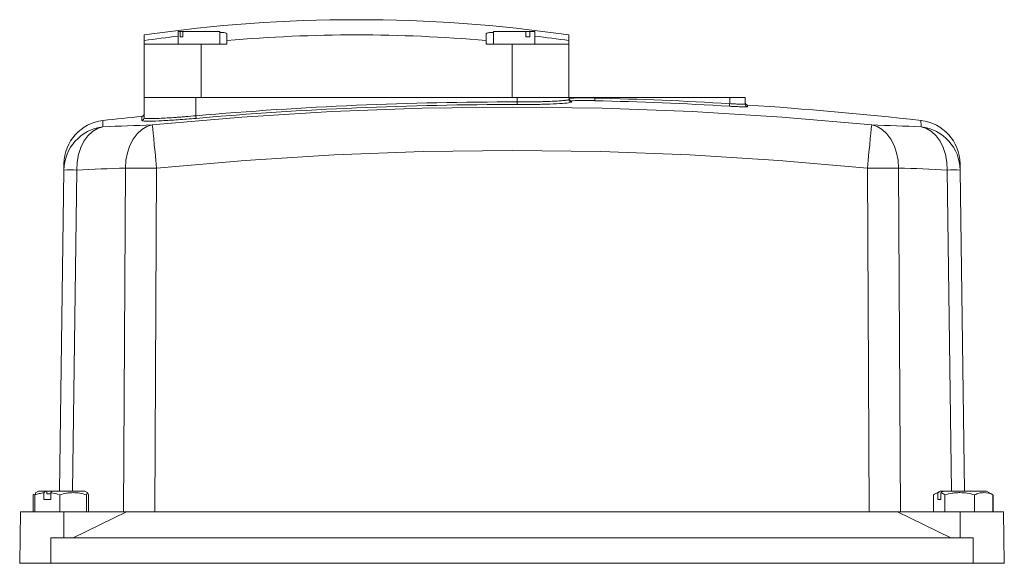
# Model space of a CAD drawing. Header units: millimetres. Extents: x 165 to 832, y 42 to 879.
# Tile 24 of 24: x 640 to 830, y 774 to 879. Entities that reach past the tile are written whole.
import ezdxf

# ---------------------------------------------------------------- set-up
doc = ezdxf.new("R2010")
doc.units = ezdxf.units.MM

msp = doc.modelspace()

# ---------------------------------------------------------------- linework, layer by layer
at = {"color": 7, "linetype": 'Continuous', "lineweight": 15}
for p, q in [((663.95, 875.4), (663.95, 876.5)), ((670.53, 877.13), (670.53, 874.73)), ((670.88, 877.13), (670.53, 877.13)), ((670.88, 876.13), (670.88, 877.13)), ((670.88, 877.13), (671.4, 877.13)), ((671.4, 876.13), (670.88, 876.13)), ((671.4, 877.13), (671.4, 876.13)), ((678.53, 877.13), (671.4, 877.13)), ((678.53, 874.73), (678.53, 877.13)), ((679.94, 876.72), (679.94, 875.4)), ((729.94, 875.4), (729.94, 876.72)), ((731.34, 877.13), (731.34, 874.73)), ((737.6, 877.13), (731.34, 877.13)), ((737.6, 876.13), (737.6, 877.13)), ((737.6, 877.13), (738.35, 877.13)), ((738.35, 876.13), (737.6, 876.13)), ((739.34, 877.13), (738.35, 877.13)), ((738.35, 877.13), (738.35, 876.13)), ((739.34, 874.73), (739.34, 877.13)), ((745.93, 876.5), (745.93, 875.4)), ((663.95, 874.73), (663.95, 875.4)), ((663.95, 874.73), (663.95, 864.43)), ((674.94, 874.73), (663.95, 874.73)), ((674.94, 874.73), (674.94, 864.43)), ((679.94, 874.73), (674.94, 874.73)), ((679.94, 875.4), (679.94, 874.73)), ((729.94, 874.73), (729.94, 875.4)), ((734.94, 874.73), (729.94, 874.73)), ((734.94, 874.73), (734.94, 864.43)), ((745.93, 874.73), (734.94, 874.73)), ((745.93, 875.4), (745.93, 874.73)), ((745.93, 874.73), (745.93, 864.43)), ((663.94, 860.47), (663.94, 864.43)), ((663.94, 864.43), (673.94, 864.43)), ((673.94, 860.89), (673.94, 864.43)), ((673.94, 864.43), (735.94, 864.43)), ((735.94, 863.55), (735.94, 864.43)), ((735.94, 864.43), (745.94, 864.43)), ((745.94, 864.04), (745.94, 864.43)), ((745.94, 864.43), (750.94, 864.43)), ((746.43, 863.72), (746.43, 863.54)), ((750.94, 864.31), (750.94, 864.43)), ((750.94, 864.43), (776.94, 864.43)), ((776.94, 863.23), (776.94, 864.43)), ((776.94, 864.43), (779.94, 864.43)), ((779.94, 863.12), (779.94, 864.43)), ((647.62, 788.43), (648.46, 850.41)), ((659.98, 784.43), (660.35, 850.79)), ((666.36, 850.79), (665.99, 784.43)), ((803.88, 784.43), (803.51, 850.79)), ((809.52, 850.79), (809.89, 784.43)), ((821.42, 850.41), (822.25, 788.43)), ((642.72, 787.86), (642.53, 787.68)), ((642.53, 787.68), (642.53, 784.43)), ((642.86, 787.68), (643.02, 788.06)), ((642.86, 787.68), (642.86, 784.43)), ((642.98, 788.11), (642.9, 788.06)), ((643.55, 788.43), (642.98, 788.11)), ((644.93, 788.43), (643.55, 788.43)), ((644.6, 786.83), (644.6, 788.09)), ((645.93, 786.83), (644.6, 786.83)), ((645.19, 788.43), (644.93, 788.43)), ((645.19, 788.43), (645.19, 787.93)), ((646.26, 788.43), (645.19, 788.43)), ((645.93, 787.93), (645.19, 787.93)), ((645.93, 788.09), (645.93, 786.83)), ((652.5, 788.43), (646.26, 788.43)), ((647.67, 787.68), (647.67, 784.43)), ((653.06, 788.11), (652.5, 788.43)), ((652.84, 787.68), (652.84, 784.43)), ((653.19, 787.68), (653.19, 784.43)), ((816.3, 787.68), (816.3, 784.43)), ((817.55, 788.43), (816.61, 787.89)), ((817.09, 786.83), (817.09, 788.09)), ((817.69, 786.83), (817.09, 786.83)), ((817.64, 788.43), (817.55, 788.43)), ((818.09, 788.43), (817.64, 788.43)), ((817.69, 788.09), (817.69, 786.83)), ((818.25, 788.43), (818.09, 788.43)), ((826.5, 788.43), (818.25, 788.43)), ((818.48, 787.68), (818.48, 784.43)), ((824.2, 787.68), (824.2, 784.43)), ((827.42, 787.9), (826.5, 788.43)), ((827.74, 787.68), (827.74, 784.43)), ((827.76, 787.68), (827.76, 784.43)), ((640.11, 784.43), (640.02, 779.43)), ((648.43, 784.43), (640.11, 784.43)), ((648.43, 784.43), (648.47, 779.43)), ((660.57, 784.43), (648.43, 784.43)), ((650.25, 779.43), (660.57, 784.43)), ((809.3, 784.43), (660.57, 784.43)), ((809.3, 784.43), (819.63, 779.43)), ((821.44, 784.43), (809.3, 784.43)), ((821.44, 784.43), (821.4, 779.43)), ((829.76, 784.43), (821.44, 784.43)), ((829.85, 779.43), (829.76, 784.43)), ((640.02, 779.43), (639.94, 774.53)), ((645.94, 779.43), (645.94, 774.53)), ((823.94, 779.43), (645.94, 779.43)), ((823.94, 779.43), (823.94, 774.53)), ((829.85, 779.43), (829.93, 774.53)), ((639.94, 774.53), (639.94, 774.43)), ((645.94, 774.53), (639.94, 774.53)), ((645.94, 774.53), (645.94, 774.43)), ((823.94, 774.53), (645.94, 774.53)), ((823.94, 774.53), (823.94, 774.43)), ((829.94, 774.53), (823.94, 774.53)), ((829.94, 774.53), (829.94, 774.43))]:
    msp.add_line(p, q, dxfattribs=at)
at = {"color": 8, "linetype": 'Continuous', "lineweight": 15}
for p, q in [((746.43, 863.54), (746.25, 863.49)), ((780.4, 862.96), (780.4, 862.63)), ((663.49, 859.97), (663.49, 860.78)), ((663.58, 859.94), (663.49, 859.97)), ((650.95, 850.41), (650.11, 788.43)), ((819.76, 788.43), (818.93, 850.41))]:
    msp.add_line(p, q, dxfattribs=at)
at = {"color": 7, "linetype": 'Continuous', "lineweight": 15, "flags": 128}
for points in [[(735.94, 863.05), (735.94, 863.07), (735.94, 863.1), (735.94, 863.15), (735.94, 863.21), (735.94, 863.28), (735.94, 863.37), (735.94, 863.46), (735.94, 863.55)], [(750.93, 863.81), (750.93, 863.82), (750.93, 863.85), (750.93, 863.9), (750.93, 863.96), (750.93, 864.03), (750.93, 864.12), (750.93, 864.21), (750.94, 864.31)], [(776.94, 863.23), (776.93, 863.13), (776.93, 863.04), (776.92, 862.96), (776.92, 862.88), (776.91, 862.82), (776.91, 862.77), (776.91, 862.74), (776.91, 862.73)], [(665.52, 859.11), (682.83, 860.62), (700.18, 861.7), (717.56, 862.35), (734.94, 862.57), (752.32, 862.35), (769.69, 861.7), (787.04, 860.62), (804.36, 859.11)], [(673.98, 860.39), (673.98, 860.4), (673.98, 860.43), (673.97, 860.48), (673.97, 860.54), (673.96, 860.62), (673.95, 860.7), (673.94, 860.79), (673.94, 860.89)], [(660.35, 850.79), (660.44, 852.3), (660.72, 853.76), (661.18, 855.13), (661.81, 856.35), (662.59, 857.38), (663.48, 858.21), (664.47, 858.79), (665.52, 859.11)], [(665.52, 859.11), (665.55, 858.85), (665.6, 858.31), (665.68, 857.51), (665.79, 856.47), (665.91, 855.24), (666.05, 853.85), (666.2, 852.34), (666.36, 850.79)], [(803.51, 850.79), (803.67, 852.34), (803.82, 853.85), (803.96, 855.24), (804.08, 856.47), (804.19, 857.51), (804.27, 858.31), (804.33, 858.85), (804.36, 859.11)], [(804.36, 859.11), (805.4, 858.79), (806.39, 858.21), (807.29, 857.38), (808.06, 856.35), (808.69, 855.13), (809.15, 853.76), (809.43, 852.3), (809.52, 850.79)], [(656, 858.73), (654.95, 858.41), (653.97, 857.83), (653.09, 857), (652.33, 855.97), (651.72, 854.75), (651.28, 853.38), (651.02, 851.92), (650.95, 850.41)], [(818.93, 850.41), (818.86, 851.92), (818.6, 853.38), (818.15, 854.75), (817.54, 855.97), (816.78, 857), (815.9, 857.83), (814.92, 858.41), (813.88, 858.73)], [(803.51, 850.79), (786.41, 852.28), (769.27, 853.35), (752.11, 853.99), (734.94, 854.21), (717.77, 853.99), (700.61, 853.35), (683.47, 852.28), (666.36, 850.79)], [(648.46, 850.41), (648.46, 850.95), (648.47, 851.33), (648.47, 851.56), (648.47, 851.64)], [(821.4, 851.64), (821.4, 851.56), (821.4, 851.33), (821.41, 850.95), (821.42, 850.41)]]:
    msp.add_lwpolyline(points, dxfattribs=at)
at = {"color": 8, "linetype": 'Continuous', "lineweight": 15, "flags": 128}
for points in [[(656.01, 859.97), (656.01, 859.89), (656.01, 859.66), (656, 859.27), (656, 858.73)], [(813.88, 858.73), (813.87, 859.27), (813.86, 859.66), (813.86, 859.89), (813.86, 859.97)]]:
    msp.add_lwpolyline(points, dxfattribs=at)
at = {"color": 7, "linetype": 'Continuous', "lineweight": 15}
for centre, radius, start, end in [((704.94, 591.56), 287.87, 90.0001, 98.1862), ((704.94, 591.56), 287.87, 81.8138, 90.0001), ((704.94, 591.56), 286.78, 96.8904, 98.2175), ((704.94, 591.56), 284.94, 84.9665, 95.0335), ((704.94, 591.56), 286.78, 81.7825, 83.1096), ((734.94, 164.43), 699.12, 89.91805, 95.00559), ((734.94, 164.43), 698.62, 89.91805, 95.00559), ((746.44, 864.22), 0.5, 180.0223, 269.0846), ((746.44, 864.04), 0.5, 180.0346, 269.0894), ((734.94, 164.43), 699.55, 86.56045, 88.69037), ((734.94, 164.43), 700.05, 86.56045, 88.69037), ((780.44, 863.46), 0.5, 180, 266.2758), ((780.44, 863.12), 0.5, 180.0161, 266.2864), ((734.94, 164.43), 700, 83.5263, 86.27581), ((734.94, 164.43), 700, 95.85838, 96.4737), ((663.44, 861.28), 0.5, 275.8584, 0), ((656.97, 851.53), 8.5, 96.4737, 179.231), ((674.7, 511.62), 347.61, 91.513, 93.0837), ((663.44, 860.47), 0.5, 275.8217, 359.9693), ((795.18, 511.62), 347.61, 86.9163, 88.487), ((812.9, 851.53), 8.5, 0.769, 83.5263), ((656.95, 850.29), 8.49, 96.4147, 179.188), ((812.93, 850.29), 8.49, 0.8119, 83.5853), ((649.7, 784.43), 65.99, 88.9192, 91.0808), ((669.42, 507.49), 343.41, 91.5132, 93.0837), ((663.36, 376.97), 473.83, 89.6366, 90.3634), ((806.52, 376.97), 473.82, 89.6366, 90.3634), ((800.45, 507.49), 343.42, 86.9163, 88.4868), ((820.17, 784.43), 65.99, 88.9192, 91.0808)]:
    msp.add_arc(centre, radius, start, end, dxfattribs=at)
for points, knots in [([(678.53, 876.95), (678.72, 876.95), (679.35, 876.95), (679.83, 876.86), (679.9, 876.76), (679.94, 876.72)], [0, 0, 0, 0, 0.210237, 0.675175, 1, 1, 1, 1]), ([(729.94, 876.72), (730, 876.78), (730.14, 876.89), (730.73, 876.97), (731.27, 876.96), (731.34, 876.96)], [0, 0, 0, 0, 0.464165, 0.928511, 1, 1, 1, 1]), ([(735.94, 863.55), (736.6, 863.55), (737.25, 863.55), (738.22, 863.56), (738.54, 863.56), (739.17, 863.57), (739.78, 863.58), (740.37, 863.6), (740.95, 863.61), (741.23, 863.62), (742.05, 863.65), (742.55, 863.67), (743.47, 863.71), (743.9, 863.74), (744.62, 863.79), (744.93, 863.82), (745.3, 863.86), (745.41, 863.88), (745.6, 863.91), (745.68, 863.93), (745.87, 863.97), (745.94, 864.01), (745.94, 864.04)], [0, 0, 0, 0, 0.125, 0.125, 0.1875, 0.1875, 0.25, 0.3125, 0.3125, 0.375, 0.375, 0.5, 0.5, 0.625, 0.625, 0.75, 0.75, 0.8125, 0.8125, 0.875, 0.875, 1, 1, 1, 1]), ([(746.25, 863.49), (746.16, 863.45), (745.94, 863.35), (744.26, 863.22), (741.6, 863.11), (738.65, 863.06), (736.71, 863.05), (735.94, 863.05)], [0, 0, 0, 0, 0.159974, 0.390043, 0.619984, 0.849671, 1, 1, 1, 1]), ([(745.94, 864.22), (745.96, 864.23), (746.02, 864.27), (746.62, 864.31), (747.75, 864.33), (749.25, 864.33), (750.38, 864.32), (750.94, 864.31)], [0, 0, 0, 0, 0.142224, 0.35669, 0.571091, 0.785549, 1, 1, 1, 1]), ([(750.93, 863.81), (750.42, 863.82), (749.41, 863.83), (748.06, 863.83), (747.05, 863.81), (746.51, 863.77), (746.45, 863.73), (746.43, 863.72)], [0, 0, 0, 0, 0.214445, 0.428893, 0.643288, 0.857762, 1, 1, 1, 1]), ([(780.4, 862.63), (780.37, 862.62), (780.29, 862.6), (779.69, 862.6), (778.8, 862.63), (777.82, 862.68), (777.17, 862.71), (776.91, 862.73)], [0, 0, 0, 0, 0.214183, 0.42837, 0.642468, 0.856744, 1, 1, 1, 1]), ([(776.94, 863.23), (777.13, 863.21), (777.33, 863.2), (777.72, 863.18), (777.91, 863.17), (778.27, 863.15), (778.44, 863.14), (778.77, 863.12), (778.92, 863.11), (779.2, 863.11), (779.32, 863.1), (779.54, 863.1), (779.63, 863.1), (779.78, 863.1), (779.84, 863.1), (779.92, 863.11), (779.94, 863.12), (779.94, 863.12)], [0, 0, 0, 0, 0.125, 0.125, 0.25, 0.25, 0.375, 0.375, 0.5, 0.5, 0.625, 0.625, 0.75, 0.75, 0.875, 0.875, 1, 1, 1, 1]), ([(663.94, 860.47), (663.94, 860.44), (664, 860.41), (664.2, 860.38), (664.28, 860.37), (664.47, 860.36), (664.69, 860.35), (664.97, 860.34), (665.28, 860.34), (665.45, 860.34), (666, 860.35), (666.41, 860.36), (667.34, 860.4), (667.85, 860.43), (668.94, 860.49), (669.51, 860.53), (670.42, 860.59), (670.73, 860.62), (671.36, 860.66), (671.67, 860.69), (672.63, 860.77), (673.28, 860.82), (673.94, 860.89)], [0, 0, 0, 0, 0.125, 0.125, 0.1875, 0.1875, 0.25, 0.3125, 0.3125, 0.375, 0.375, 0.5, 0.5, 0.625, 0.625, 0.75, 0.75, 0.8125, 0.8125, 0.875, 0.875, 1, 1, 1, 1]), ([(673.98, 860.39), (672.8, 860.29), (670.44, 860.1), (667.29, 859.91), (664.94, 859.83), (663.75, 859.85), (663.62, 859.92), (663.58, 859.94)], [0, 0, 0, 0, 0.226361, 0.452755, 0.67835, 0.90315, 1, 1, 1, 1]), ([(642.86, 787.68), (643.14, 787.78), (643.43, 787.87), (644.01, 788.01), (644.31, 788.06), (644.6, 788.09)], [0, 0, 0, 0, 0.5, 0.5, 1, 1, 1, 1]), ([(652.84, 787.68), (652, 787.96), (651.14, 788.13), (650.04, 788.13), (649.82, 788.12), (649.38, 788.08), (649.17, 788.05), (648.52, 787.93), (648.1, 787.82), (647.67, 787.68)], [0, 0, 0, 0, 0.5, 0.5, 0.625, 0.625, 0.75, 0.75, 1, 1, 1, 1]), ([(653.19, 787.68), (653.13, 787.96), (653.07, 788.13), (653, 788.13), (652.99, 788.12), (652.96, 788.08), (652.94, 788.05), (652.9, 787.93), (652.87, 787.82), (652.84, 787.68)], [0, 0, 0, 0, 0.5, 0.5, 0.625, 0.625, 0.75, 0.75, 1, 1, 1, 1]), ([(818.48, 787.68), (818.35, 787.78), (818.22, 787.87), (817.96, 788.01), (817.83, 788.06), (817.69, 788.09)], [0, 0, 0, 0, 0.5, 0.5, 1, 1, 1, 1]), ([(824.2, 787.68), (823.26, 787.96), (822.32, 788.13), (821.1, 788.13), (820.86, 788.12), (820.37, 788.08), (820.13, 788.05), (819.42, 787.93), (818.95, 787.82), (818.48, 787.68)], [0, 0, 0, 0, 0.5, 0.5, 0.625, 0.625, 0.75, 0.75, 1, 1, 1, 1]), ([(827.74, 787.68), (827.16, 787.96), (826.58, 788.13), (825.82, 788.13), (825.67, 788.12), (825.37, 788.08), (825.22, 788.05), (824.78, 787.93), (824.49, 787.82), (824.2, 787.68)], [0, 0, 0, 0, 0.5, 0.5, 0.625, 0.625, 0.75, 0.75, 1, 1, 1, 1]), ([(827.42, 787.9), (827.43, 787.89), (827.54, 787.85), (827.65, 787.76), (827.74, 787.68)], [0, 0, 0, 0, 0.104953, 1, 1, 1, 1])]:
    msp.add_open_spline(points, degree=3, knots=knots, dxfattribs=at)
for points in [[(644.93, 788.43), (644.82, 788.32), (644.71, 788.21), (644.6, 788.09)], [(645.93, 788.09), (646.04, 788.21), (646.15, 788.32), (646.26, 788.43)], [(645.93, 788.09), (646.53, 788.03), (647.11, 787.88), (647.67, 787.68)], [(817.09, 788.09), (816.82, 788.03), (816.56, 787.88), (816.3, 787.68)], [(817.64, 788.43), (817.46, 788.32), (817.28, 788.21), (817.09, 788.09)], [(817.69, 788.09), (817.88, 788.21), (818.06, 788.32), (818.25, 788.43)]]:
    msp.add_open_spline(points, degree=3, dxfattribs=at)

doc.saveas('drawing.dxf')
